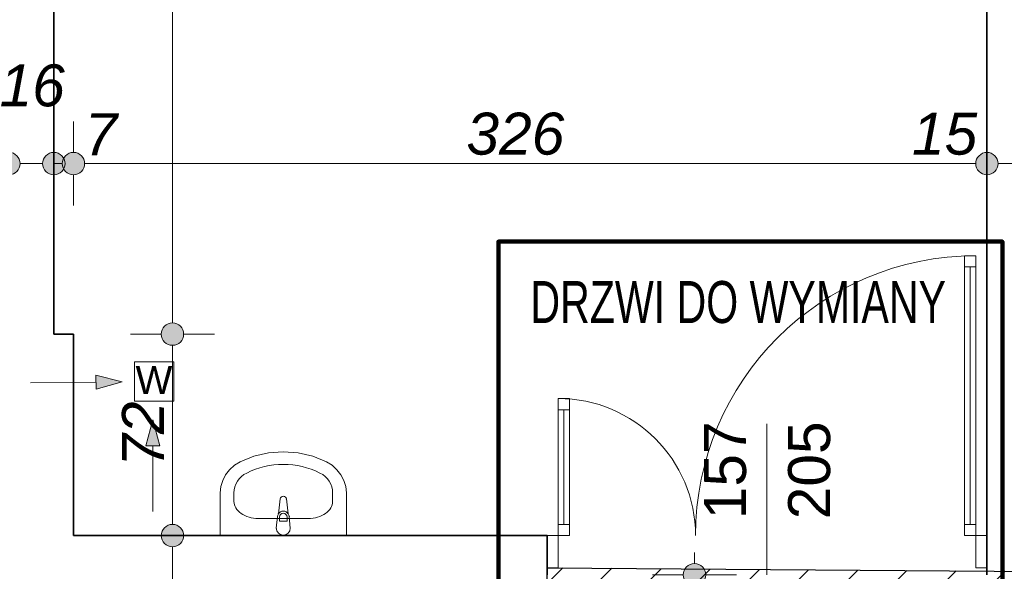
# Model space of a CAD drawing. Header units: millimetres. Extents: x -50073 to 84772, y -78870 to -35317.
# Tile 46 of 125: x 6543 to 10057, y -56668 to -54697. Entities that reach past the tile are written whole.
import ezdxf

# ---------------------------------------------------------------- set-up
doc = ezdxf.new("R2010")
doc.units = ezdxf.units.MM
doc.header["$MEASUREMENT"] = 0
for name, color, linetype, lineweight in [('0_Nr_pióra__3', 7, 'Continuous', 20), ('Drzwi ArchiCAD_Nr_pióra__1', 7, 'Continuous', 0), ('Instalacje - Went_Klim_Nr_pióra__42', 150, 'Continuous', 13), ('Konstrukcja - Ściany zew_Nr_pióra__6', 7, 'Continuous', 35), ('Wnetrze - Sanitariaty_Nr_pióra__22', 8, 'Continuous', 13), ('Wymiarowanie - Ogólne_Nr_pióra__82', 114, 'Continuous', 13), ('Znaczniki drzwi ArchiCADa_Nr_pióra__1', 7, 'Continuous', 0), ('Znaczniki drzwi ArchiCADa_Nr_pióra__7', 7, 'Continuous', 70)]:
    doc.layers.add(name, color=color, linetype=linetype, lineweight=lineweight)
doc.layers.add('Wymiarowanie - Ogólne', color=7, linetype='Continuous')
doc.styles.add('GENERATED_STYLE_1', font='txt')
doc.styles.add('GENERATED_STYLE_3', font='txt')
doc.styles.add('GENERATED_STYLE_4', font='txt')
doc.dimstyles.new('GENERATED_STYLE__1', dxfattribs={"dimtxt": 150, "dimasz": 152, "dimexe": 0.18, "dimexo": 0, "dimgap": 0.09, "dimtad": 1, "dimlfac": 0.1, "dimzin": 0, "dimdsep": 46, "dimtxsty": 'GENERATED_STYLE_3', "dimblk": 'ARROWHEAD_11', "dimblk1": 'ARROWHEAD_11', "dimblk2": 'ARROWHEAD_11', "dimcen": 0.09, "dimclrd": 114, "dimclre": 114, "dimclrt": 114, "dimazin": 0, "dimtfac": 1, "dimtdec": 4, "dimtmove": 0, "dimatfit": 3, "dimfxl": 1, "dimtolj": 1, "dimtzin": 0, "dimarcsym": 0})
doc.dimstyles.new('GENERATED_STYLE__2', dxfattribs={"dimtxt": 150, "dimasz": 152, "dimexe": 0.18, "dimexo": 0, "dimgap": 0.09, "dimtad": 1, "dimtih": 1, "dimtoh": 1, "dimlfac": 0.1, "dimzin": 0, "dimdsep": 46, "dimtxsty": 'GENERATED_STYLE_3', "dimblk": 'ARROWHEAD_11', "dimblk1": 'ARROWHEAD_11', "dimblk2": 'ARROWHEAD_11', "dimcen": 0.09, "dimclrd": 114, "dimclre": 114, "dimclrt": 114, "dimazin": 0, "dimtfac": 1, "dimtdec": 4, "dimtmove": 0, "dimatfit": 3, "dimfxl": 1, "dimtolj": 1, "dimtzin": 0, "dimarcsym": 0})

# ---------------------------------------------------------------- blocks, each defined once
blk = doc.blocks.new('*D77')
at = {"layer": 'Wymiarowanie - Ogólne_Nr_pióra__82', "linetype": 'Continuous'}
for points in [[(-1771.8, -51100.7), (-1774.8, -51085.4), (-1783.5, -51072.4), (-1796.5, -51063.7), (-1811.8, -51060.7), (-1827.1, -51063.7), (-1840.1, -51072.4), (-1848.7, -51085.4), (-1851.8, -51100.7), (-1848.7, -51116), (-1840.1, -51129), (-1827.1, -51137.6), (-1811.8, -51140.7), (-1796.5, -51137.6), (-1783.5, -51129), (-1774.8, -51116)], [(-1771.8, -55791.4), (-1774.8, -55776.1), (-1783.5, -55763.1), (-1796.5, -55754.4), (-1811.8, -55751.4), (-1827.1, -55754.4), (-1840.1, -55763.1), (-1848.7, -55776.1), (-1851.8, -55791.4), (-1848.7, -55806.7), (-1840.1, -55819.7), (-1827.1, -55828.3), (-1811.8, -55831.4), (-1796.5, -55828.3), (-1783.5, -55819.7), (-1774.8, -55806.7)]]:
    blk.add_hatch(color=256, dxfattribs=at).paths.add_polyline_path(points)
for p, q in [((-1851.8, -51100.7), (-1961.8, -51100.7)), ((-1661.8, -51100.7), (-1771.8, -51100.7)), ((-1811.8, -55751.4), (-1811.8, -51140.7)), ((-1851.8, -55791.4), (-1961.8, -55791.4)), ((-1661.8, -55791.4), (-1771.8, -55791.4))]:
    blk.add_line(p, q, dxfattribs=at)
for centre in [(-1811.8, -51100.7), (-1811.8, -55791.4)]:
    blk.add_circle(centre, 40, dxfattribs=at)
at = {"layer": 'Wymiarowanie - Ogólne_Nr_pióra__82', "insert": (-1841.8, -53616.8), "char_height": 150, "attachment_point": 7, "rotation": 90, "style": 'GENERATED_STYLE_3'}
blk.add_mtext('\\A1;{\\fArial|b0|i1|c238|p38;469}', dxfattribs=at)
blk = doc.blocks.new('ARROWHEAD_11')
at = {"color": 0, "linetype": 'Continuous', "lineweight": 0}
blk.add_line((0, 0), (-1, 0), dxfattribs=at)
at = {"color": 0, "linetype": 'Continuous', "lineweight": 0, "const_width": 0.25, "flags": 128}
blk.add_lwpolyline([(-0.125, 0, 1), (0.125, 0, 1)], format="xyb", close=True, dxfattribs=at)
blk = doc.blocks.new('*D151')
at = {"layer": 'Wymiarowanie - Ogólne_Nr_pióra__82', "linetype": 'Continuous'}
for points in [[(-2271.8, -37650.7), (-2274.8, -37635.4), (-2283.5, -37622.4), (-2296.5, -37613.7), (-2311.8, -37610.7), (-2327.1, -37613.7), (-2340.1, -37622.4), (-2348.7, -37635.4), (-2351.8, -37650.7), (-2348.7, -37666), (-2340.1, -37679), (-2327.1, -37687.6), (-2311.8, -37690.7), (-2296.5, -37687.6), (-2283.5, -37679), (-2274.8, -37666)], [(-2271.8, -57097.7), (-2274.8, -57082.4), (-2283.5, -57069.4), (-2296.5, -57060.7), (-2311.8, -57057.7), (-2327.1, -57060.7), (-2340.1, -57069.4), (-2348.7, -57082.4), (-2351.8, -57097.7), (-2348.7, -57113), (-2340.1, -57125.9), (-2327.1, -57134.6), (-2311.8, -57137.7), (-2296.5, -57134.6), (-2283.5, -57125.9), (-2274.8, -57113)]]:
    blk.add_hatch(color=256, dxfattribs=at).paths.add_polyline_path(points)
for p, q in [((-2311.8, -37610.7), (-2311.8, -37570.7)), ((-2351.8, -37650.7), (-2461.8, -37650.7)), ((-2161.8, -37650.7), (-2271.8, -37650.7)), ((-2311.8, -57057.7), (-2311.8, -37690.7)), ((-2351.8, -57097.7), (-2461.8, -57097.7)), ((-2161.8, -57097.7), (-2271.8, -57097.7)), ((-2311.8, -57177.7), (-2311.8, -57137.7))]:
    blk.add_line(p, q, dxfattribs=at)
for centre in [(-2311.8, -37650.7), (-2311.8, -57097.7)]:
    blk.add_circle(centre, 40, dxfattribs=at)
at = {"layer": 'Wymiarowanie - Ogólne_Nr_pióra__82', "insert": (-2341.8, -47716.3), "char_height": 150, "attachment_point": 7, "rotation": 90, "style": 'GENERATED_STYLE_3'}
blk.add_mtext('\\A1;{\\fArial|b0|i1|c238|p38;1\xa0944,7}', dxfattribs=at)
blk = doc.blocks.new('*D389')
at = {"layer": 'Wymiarowanie - Ogólne_Nr_pióra__82', "linetype": 'Continuous'}
for points in [[(5864.6, -55211.5), (5861.6, -55196.2), (5852.9, -55183.2), (5839.9, -55174.6), (5824.6, -55171.5), (5809.3, -55174.6), (5796.3, -55183.2), (5787.6, -55196.2), (5784.6, -55211.5), (5787.6, -55226.8), (5796.3, -55239.8), (5809.3, -55248.5), (5824.6, -55251.5), (5839.9, -55248.5), (5852.9, -55239.8), (5861.6, -55226.8)], [(6544.6, -55211.5), (6541.6, -55196.2), (6532.9, -55183.2), (6519.9, -55174.6), (6504.6, -55171.5), (6489.3, -55174.6), (6476.3, -55183.2), (6467.6, -55196.2), (6464.6, -55211.5), (6467.6, -55226.8), (6476.3, -55239.8), (6489.3, -55248.5), (6504.6, -55251.5), (6519.9, -55248.5), (6532.9, -55239.8), (6541.6, -55226.8)]]:
    blk.add_hatch(color=256, dxfattribs=at).paths.add_polyline_path(points)
for p, q in [((5824.6, -55171.5), (5824.6, -55061.5)), ((6504.6, -55171.5), (6504.6, -55061.5)), ((5864.6, -55211.5), (6464.6, -55211.5)), ((5824.6, -55361.5), (5824.6, -55251.5)), ((6504.6, -55361.5), (6504.6, -55251.5))]:
    blk.add_line(p, q, dxfattribs=at)
for centre in [(5824.6, -55211.5), (6504.6, -55211.5)]:
    blk.add_circle(centre, 40, dxfattribs=at)
at = {"layer": 'Wymiarowanie - Ogólne_Nr_pióra__82', "char_height": 150, "attachment_point": 7, "style": 'GENERATED_STYLE_3'}
for s, insert in [('\\A1;{\\fArial|b0|i1|c238|p38;16}', (6470.8, -55009)), ('\\A1;{\\fArial|b0|i1|c238|p38;68}', (6050.8, -55181.5))]:
    blk.add_mtext(s, dxfattribs=dict(at, insert=insert))
blk = doc.blocks.new('*D390')
at = {"layer": 'Wymiarowanie - Ogólne_Nr_pióra__82', "linetype": 'Continuous'}
for points in [[(6544.6, -55211.5), (6541.6, -55196.2), (6532.9, -55183.2), (6519.9, -55174.6), (6504.6, -55171.5), (6489.3, -55174.6), (6476.3, -55183.2), (6467.6, -55196.2), (6464.6, -55211.5), (6467.6, -55226.8), (6476.3, -55239.8), (6489.3, -55248.5), (6504.6, -55251.5), (6519.9, -55248.5), (6532.9, -55239.8), (6541.6, -55226.8)], [(6704.6, -55211.5), (6701.6, -55196.2), (6692.9, -55183.2), (6679.9, -55174.6), (6664.6, -55171.5), (6649.3, -55174.6), (6636.3, -55183.2), (6627.6, -55196.2), (6624.6, -55211.5), (6627.6, -55226.8), (6636.3, -55239.8), (6649.3, -55248.5), (6664.6, -55251.5), (6679.9, -55248.5), (6692.9, -55239.8), (6701.6, -55226.8)]]:
    blk.add_hatch(color=256, dxfattribs=at).paths.add_polyline_path(points)
for p, q in [((6504.6, -55171.5), (6504.6, -55061.5)), ((6664.6, -55171.5), (6664.6, -55061.5)), ((6544.6, -55211.5), (6624.6, -55211.5)), ((6504.6, -55361.5), (6504.6, -55251.5)), ((6664.6, -55361.5), (6664.6, -55251.5))]:
    blk.add_line(p, q, dxfattribs=at)
for centre in [(6504.6, -55211.5), (6664.6, -55211.5)]:
    blk.add_circle(centre, 40, dxfattribs=at)
blk = doc.blocks.new('*D391')
at = {"layer": 'Wymiarowanie - Ogólne_Nr_pióra__82', "linetype": 'Continuous'}
for points in [[(6704.6, -55211.5), (6701.6, -55196.2), (6692.9, -55183.2), (6679.9, -55174.6), (6664.6, -55171.5), (6649.3, -55174.6), (6636.3, -55183.2), (6627.6, -55196.2), (6624.6, -55211.5), (6627.6, -55226.8), (6636.3, -55239.8), (6649.3, -55248.5), (6664.6, -55251.5), (6679.9, -55248.5), (6692.9, -55239.8), (6701.6, -55226.8)], [(6774.6, -55211.5), (6771.6, -55196.2), (6762.9, -55183.2), (6749.9, -55174.6), (6734.6, -55171.5), (6719.3, -55174.6), (6706.3, -55183.2), (6697.6, -55196.2), (6694.6, -55211.5), (6697.6, -55226.8), (6706.3, -55239.8), (6719.3, -55248.5), (6734.6, -55251.5), (6749.9, -55248.5), (6762.9, -55239.8), (6771.6, -55226.8)]]:
    blk.add_hatch(color=256, dxfattribs=at).paths.add_polyline_path(points)
for p, q in [((6664.6, -55171.5), (6664.6, -55061.5)), ((6734.6, -55171.5), (6734.6, -55061.5)), ((6664.6, -55211.5), (6694.6, -55211.5)), ((6664.6, -55361.5), (6664.6, -55251.5)), ((6734.6, -55361.5), (6734.6, -55251.5))]:
    blk.add_line(p, q, dxfattribs=at)
for centre in [(6664.6, -55211.5), (6734.6, -55211.5)]:
    blk.add_circle(centre, 40, dxfattribs=at)
blk = doc.blocks.new('*D392')
at = {"layer": 'Wymiarowanie - Ogólne_Nr_pióra__82', "linetype": 'Continuous'}
for points in [[(6774.6, -55211.5), (6771.6, -55196.2), (6762.9, -55183.2), (6749.9, -55174.6), (6734.6, -55171.5), (6719.3, -55174.6), (6706.3, -55183.2), (6697.6, -55196.2), (6694.6, -55211.5), (6697.6, -55226.8), (6706.3, -55239.8), (6719.3, -55248.5), (6734.6, -55251.5), (6749.9, -55248.5), (6762.9, -55239.8), (6771.6, -55226.8)], [(10034.6, -55211.5), (10031.6, -55196.2), (10022.9, -55183.2), (10009.9, -55174.6), (9994.6, -55171.5), (9979.3, -55174.6), (9966.3, -55183.2), (9957.6, -55196.2), (9954.6, -55211.5), (9957.6, -55226.8), (9966.3, -55239.8), (9979.3, -55248.5), (9994.6, -55251.5), (10009.9, -55248.5), (10022.9, -55239.8), (10031.6, -55226.8)]]:
    blk.add_hatch(color=256, dxfattribs=at).paths.add_polyline_path(points)
for p, q in [((6734.6, -55171.5), (6734.6, -55061.5)), ((9994.6, -55171.5), (9994.6, -55061.5)), ((6774.6, -55211.5), (9954.6, -55211.5)), ((6734.6, -55361.5), (6734.6, -55251.5)), ((9994.6, -55361.5), (9994.6, -55251.5))]:
    blk.add_line(p, q, dxfattribs=at)
for centre in [(6734.6, -55211.5), (9994.6, -55211.5)]:
    blk.add_circle(centre, 40, dxfattribs=at)
at = {"layer": 'Wymiarowanie - Ogólne_Nr_pióra__82', "char_height": 150, "attachment_point": 7, "style": 'GENERATED_STYLE_3'}
for s, insert in [('\\A1;{\\fArial|b0|i1|c238|p38;7}', (6774.6, -55181.5)), ('\\A1;{\\fArial|b0|i1|c238|p38;326}', (8136.9, -55181.5)), ('\\A1;{\\fArial|b0|i1|c238|p38;15}', (9726.9, -55181.5))]:
    blk.add_mtext(s, dxfattribs=dict(at, insert=insert))
blk = doc.blocks.new('*D393')
at = {"layer": 'Wymiarowanie - Ogólne_Nr_pióra__82', "linetype": 'Continuous'}
for points in [[(10034.6, -55211.5), (10031.6, -55196.2), (10022.9, -55183.2), (10009.9, -55174.6), (9994.6, -55171.5), (9979.3, -55174.6), (9966.3, -55183.2), (9957.6, -55196.2), (9954.6, -55211.5), (9957.6, -55226.8), (9966.3, -55239.8), (9979.3, -55248.5), (9994.6, -55251.5), (10009.9, -55248.5), (10022.9, -55239.8), (10031.6, -55226.8)], [(10184.6, -55211.5), (10181.6, -55196.2), (10172.9, -55183.2), (10159.9, -55174.6), (10144.6, -55171.5), (10129.3, -55174.6), (10116.3, -55183.2), (10107.6, -55196.2), (10104.6, -55211.5), (10107.6, -55226.8), (10116.3, -55239.8), (10129.3, -55248.5), (10144.6, -55251.5), (10159.9, -55248.5), (10172.9, -55239.8), (10181.6, -55226.8)]]:
    blk.add_hatch(color=256, dxfattribs=at).paths.add_polyline_path(points)
for p, q in [((9994.6, -55171.5), (9994.6, -55061.5)), ((10144.6, -55171.5), (10144.6, -55061.5)), ((10034.6, -55211.5), (10104.6, -55211.5)), ((9994.6, -55361.5), (9994.6, -55251.5)), ((10144.6, -55361.5), (10144.6, -55251.5))]:
    blk.add_line(p, q, dxfattribs=at)
for centre in [(9994.6, -55211.5), (10144.6, -55211.5)]:
    blk.add_circle(centre, 40, dxfattribs=at)
blk = doc.blocks.new('*D489')
at = {"layer": 'Wymiarowanie - Ogólne_Nr_pióra__82', "linetype": 'Continuous'}
for points in [[(7127.8, -56540.6), (7124.8, -56525.3), (7116.1, -56512.4), (7103.1, -56503.7), (7087.8, -56500.6), (7072.5, -56503.7), (7059.5, -56512.4), (7050.9, -56525.3), (7047.8, -56540.6), (7050.9, -56555.9), (7059.5, -56568.9), (7072.5, -56577.6), (7087.8, -56580.6), (7103.1, -56577.6), (7116.1, -56568.9), (7124.8, -56555.9)], [(7127.8, -57660.7), (7124.8, -57645.4), (7116.1, -57632.4), (7103.1, -57623.7), (7087.8, -57620.7), (7072.5, -57623.7), (7059.5, -57632.4), (7050.9, -57645.4), (7047.8, -57660.7), (7050.9, -57676), (7059.5, -57689), (7072.5, -57697.6), (7087.8, -57700.7), (7103.1, -57697.6), (7116.1, -57689), (7124.8, -57676)]]:
    blk.add_hatch(color=256, dxfattribs=at).paths.add_polyline_path(points)
for p, q in [((7047.8, -56540.6), (6937.8, -56540.6)), ((7237.8, -56540.6), (7127.8, -56540.6)), ((7087.8, -57620.7), (7087.8, -56580.6)), ((7047.8, -57660.7), (6937.8, -57660.7)), ((7237.8, -57660.7), (7127.8, -57660.7))]:
    blk.add_line(p, q, dxfattribs=at)
for centre in [(7087.8, -56540.6), (7087.8, -57660.7)]:
    blk.add_circle(centre, 40, dxfattribs=at)
at = {"layer": 'Wymiarowanie - Ogólne_Nr_pióra__82', "insert": (7057.8, -57263.9), "char_height": 150, "attachment_point": 7, "rotation": 90, "style": 'GENERATED_STYLE_3'}
blk.add_mtext('\\A1;{\\fArial|b0|i1|c238|p38;112}', dxfattribs=at)
blk = doc.blocks.new('*D490')
at = {"layer": 'Wymiarowanie - Ogólne_Nr_pióra__82', "linetype": 'Continuous'}
for points in [[(7127.8, -55820.6), (7124.8, -55805.3), (7116.1, -55792.4), (7103.1, -55783.7), (7087.8, -55780.6), (7072.5, -55783.7), (7059.5, -55792.4), (7050.9, -55805.3), (7047.8, -55820.6), (7050.9, -55835.9), (7059.5, -55848.9), (7072.5, -55857.6), (7087.8, -55860.6), (7103.1, -55857.6), (7116.1, -55848.9), (7124.8, -55835.9)], [(7127.8, -56540.6), (7124.8, -56525.3), (7116.1, -56512.4), (7103.1, -56503.7), (7087.8, -56500.6), (7072.5, -56503.7), (7059.5, -56512.4), (7050.9, -56525.3), (7047.8, -56540.6), (7050.9, -56555.9), (7059.5, -56568.9), (7072.5, -56577.6), (7087.8, -56580.6), (7103.1, -56577.6), (7116.1, -56568.9), (7124.8, -56555.9)]]:
    blk.add_hatch(color=256, dxfattribs=at).paths.add_polyline_path(points)
for p, q in [((7047.8, -55820.6), (6937.8, -55820.6)), ((7237.8, -55820.6), (7127.8, -55820.6)), ((7087.8, -56500.6), (7087.8, -55860.6)), ((7047.8, -56540.6), (6937.8, -56540.6)), ((7237.8, -56540.6), (7127.8, -56540.6))]:
    blk.add_line(p, q, dxfattribs=at)
for centre in [(7087.8, -55820.6), (7087.8, -56540.6)]:
    blk.add_circle(centre, 40, dxfattribs=at)
at = {"layer": 'Wymiarowanie - Ogólne_Nr_pióra__82', "insert": (7057.8, -56294.5), "char_height": 150, "attachment_point": 7, "rotation": 90, "style": 'GENERATED_STYLE_3'}
blk.add_mtext('\\A1;{\\fArial|b0|i1|c238|p38;72}', dxfattribs=at)
blk = doc.blocks.new('*D491')
at = {"layer": 'Wymiarowanie - Ogólne_Nr_pióra__82', "linetype": 'Continuous'}
for points in [[(7127.8, -51640.7), (7124.8, -51625.4), (7116.1, -51612.4), (7103.1, -51603.7), (7087.8, -51600.7), (7072.5, -51603.7), (7059.5, -51612.4), (7050.9, -51625.4), (7047.8, -51640.7), (7050.9, -51656), (7059.5, -51669), (7072.5, -51677.6), (7087.8, -51680.7), (7103.1, -51677.6), (7116.1, -51669), (7124.8, -51656)], [(7127.8, -55820.6), (7124.8, -55805.3), (7116.1, -55792.4), (7103.1, -55783.7), (7087.8, -55780.6), (7072.5, -55783.7), (7059.5, -55792.4), (7050.9, -55805.3), (7047.8, -55820.6), (7050.9, -55835.9), (7059.5, -55848.9), (7072.5, -55857.6), (7087.8, -55860.6), (7103.1, -55857.6), (7116.1, -55848.9), (7124.8, -55835.9)]]:
    blk.add_hatch(color=256, dxfattribs=at).paths.add_polyline_path(points)
for p, q in [((7087.8, -51600.7), (7087.8, -51560.7)), ((7047.8, -51640.7), (6937.8, -51640.7)), ((7237.8, -51640.7), (7127.8, -51640.7)), ((7087.8, -55780.6), (7087.8, -51680.7)), ((7047.8, -55820.6), (6937.8, -55820.6)), ((7237.8, -55820.6), (7127.8, -55820.6))]:
    blk.add_line(p, q, dxfattribs=at)
for centre in [(7087.8, -51640.7), (7087.8, -55820.6)]:
    blk.add_circle(centre, 40, dxfattribs=at)
at = {"layer": 'Wymiarowanie - Ogólne_Nr_pióra__82', "insert": (7057.8, -53901.4), "char_height": 150, "attachment_point": 7, "rotation": 90, "style": 'GENERATED_STYLE_3'}
blk.add_mtext('\\A1;{\\fArial|b0|i1|c238|p38;418}', dxfattribs=at)
blk = doc.blocks.new('*D520')
at = {"layer": 'Wymiarowanie - Ogólne_Nr_pióra__82', "linetype": 'Continuous'}
for points in [[(8990.9, -56680.6), (8987.8, -56665.3), (8979.2, -56652.4), (8966.2, -56643.7), (8950.9, -56640.6), (8935.6, -56643.7), (8922.6, -56652.4), (8913.9, -56665.3), (8910.9, -56680.6), (8913.9, -56695.9), (8922.6, -56708.9), (8935.6, -56717.6), (8950.9, -56720.6), (8966.2, -56717.6), (8979.2, -56708.9), (8987.8, -56695.9)], [(8990.9, -56810.7), (8987.8, -56795.4), (8979.2, -56782.4), (8966.2, -56773.7), (8950.9, -56770.7), (8935.6, -56773.7), (8922.6, -56782.4), (8913.9, -56795.4), (8910.9, -56810.7), (8913.9, -56826), (8922.6, -56839), (8935.6, -56847.6), (8950.9, -56850.7), (8966.2, -56847.6), (8979.2, -56839), (8987.8, -56826)]]:
    blk.add_hatch(color=256, dxfattribs=at).paths.add_polyline_path(points)
for p, q in [((8950.9, -56640.6), (8950.9, -56600.6)), ((8910.9, -56680.6), (8800.9, -56680.6)), ((9100.9, -56680.6), (8990.9, -56680.6)), ((8950.9, -56770.7), (8950.9, -56720.6)), ((8910.9, -56810.7), (8800.9, -56810.7)), ((9100.9, -56810.7), (8990.9, -56810.7))]:
    blk.add_line(p, q, dxfattribs=at)
for centre in [(8950.9, -56680.6), (8950.9, -56810.7)]:
    blk.add_circle(centre, 40, dxfattribs=at)

msp = doc.modelspace()

# ---------------------------------------------------------------- hatches: boundary and pattern name
h = msp.add_hatch()
h.set_pattern_fill('ANSI31', color=6, scale=1000)
h.set_pattern_definition([(45, (-50072.86, -74020.64), (-88.38835, 88.38835), [])])
h.paths.add_polyline_path([(2644.596, -62100.641), (7974.596, -62100.641), (7974.596, -64220.641), (9744.596, -64270.641), (21114.596, -64270.641), (21114.596, -74020.641), (27274.596, -74020.641), (27274.596, -71940.641), (25294.596, -71940.641), (24264.596, -71000.641), (24264.596, -63210.678), (23794.596, -63210.678), (23794.596, -61870.678), (26194.596, -61870.678), (26194.596, -56680.641), (24594.623, -56680.641), (24594.623, -58720.641), (22604.596, -58720.641), (22604.596, -56680.641), (19225.623, -56680.641), (19225.623, -58710.678), (17495.623, -58710.678), (11774.623, -58710.678), (11774.623, -56680.641), (8425.623, -56655.641), (8425.623, -58710.678), (4584.623, -58710.678), (4584.623, -56660.641), (2644.596, -56660.641)])
h.paths.add_polyline_path([(15447.036, -61501.268), (13419.007, -61501.268), (13419.007, -61271.05), (15447.036, -61271.05)], flags=24)
at = {"layer": 'Instalacje - Went_Klim_Nr_pióra__42', "linetype": 'Continuous'}
for points in [[(6908.577, -55990.903), (6815.033, -55966.827), (6815.528, -56016.825)], [(7018.288, -56126.704), (6993.288, -56220.005), (7043.288, -56220.005)]]:
    msp.add_hatch(color=256, dxfattribs=at).paths.add_polyline_path(points)

# ---------------------------------------------------------------- linework, layer by layer
at = {"color": 10, "lineweight": 106}
msp.add_lwpolyline([(8251.078, -56778.449), (10050.011, -56778.449), (10050.011, -55490.07), (8251.078, -55490.07)], close=True, dxfattribs=at)
at = {"color": 6}
msp.add_lwpolyline([(9744.596, -64270.641), (7974.596, -64220.641), (7974.596, -62100.641), (2644.596, -62100.641), (2644.596, -56660.641), (4584.623, -56660.641), (4584.623, -58710.678), (8425.623, -58710.678), (8425.623, -56655.641), (11774.623, -56680.641), (11774.623, -58710.678), (17495.623, -58710.678), (19225.623, -58710.678), (19225.623, -56680.641), (22604.596, -56680.641)], dxfattribs=at)
msp.add_lwpolyline([(9744.596, -64270.641), (7974.596, -64220.641), (7974.596, -62100.641), (2644.596, -62100.641), (2644.596, -56660.641), (4584.623, -56660.641), (4584.623, -58710.678), (8425.623, -58710.678), (8425.623, -56655.641), (11774.623, -56680.641), (11774.623, -58710.678), (17495.623, -58710.678), (19225.623, -58710.678), (19225.623, -56680.641), (22604.596, -56680.641)], dxfattribs=at)
at = {"layer": 'Drzwi ArchiCAD_Nr_pióra__1', "linetype": 'Continuous'}
for p, q in [((9914.596, -55580.641), (9914.596, -55540.641)), ((9914.596, -55540.641), (9954.596, -55540.641)), ((9954.596, -55540.641), (9954.596, -55580.641)), ((9914.596, -55580.641), (9934.596, -55580.641)), ((9914.596, -56500.641), (9914.596, -55580.641)), ((9954.596, -55580.641), (9914.596, -55580.641)), ((9934.596, -55580.641), (9954.596, -55580.641)), ((9934.596, -56500.641), (9934.596, -55580.641)), ((9934.596, -55580.641), (9934.596, -56500.641)), ((9934.596, -55580.641), (9934.596, -56500.641)), ((9954.596, -55580.641), (9954.596, -56500.641)), ((8464.596, -56050.641), (8464.596, -56090.641)), ((8504.596, -56050.641), (8464.596, -56050.641)), ((8504.596, -56090.641), (8504.596, -56050.641)), ((8464.596, -56090.641), (8464.596, -56500.641)), ((8484.596, -56090.641), (8464.596, -56090.641)), ((8464.596, -56090.641), (8504.596, -56090.641)), ((8484.596, -56500.641), (8484.596, -56090.641)), ((8484.596, -56090.641), (8484.596, -56500.641)), ((8504.596, -56090.641), (8484.596, -56090.641)), ((8484.596, -56090.641), (8484.596, -56500.641)), ((8504.596, -56500.641), (8504.596, -56090.641)), ((8464.596, -56500.641), (8484.596, -56500.641)), ((8504.596, -56500.641), (8464.596, -56500.641)), ((8464.596, -56500.641), (8464.596, -56540.641)), ((8484.596, -56500.641), (8504.596, -56500.641)), ((8504.596, -56540.641), (8504.596, -56500.641)), ((9934.596, -56500.641), (9914.596, -56500.641)), ((9914.596, -56540.641), (9914.596, -56500.641)), ((9914.596, -56500.641), (9954.596, -56500.641)), ((9954.596, -56500.641), (9934.596, -56500.641)), ((9954.596, -56500.641), (9954.596, -56540.641)), ((8464.596, -56540.641), (8424.596, -56540.641)), ((8424.596, -56540.641), (8424.596, -56655.641)), ((8424.596, -56540.641), (8424.596, -56655.641)), ((8464.596, -56655.641), (8464.596, -56540.641)), ((8464.596, -56540.641), (8504.596, -56540.641)), ((9954.596, -56540.641), (9914.596, -56540.641)), ((9994.596, -56540.641), (9954.596, -56540.641)), ((9954.596, -56540.641), (9954.596, -56655.641)), ((9994.596, -56655.641), (9994.596, -56540.641)), ((9994.596, -56540.641), (9994.596, -56655.641)), ((8424.596, -56655.641), (8464.596, -56655.641)), ((9954.596, -56655.641), (9994.596, -56655.641))]:
    msp.add_line(p, q, dxfattribs=at)
for centre, radius, start, end in [((9954.596, -56540.641), 1000, 90, 180), ((8464.596, -56540.641), 490, 0, 90)]:
    msp.add_arc(centre, radius, start, end, dxfattribs=at)
at = {"layer": 'Instalacje - Went_Klim_Nr_pióra__42', "linetype": 'Continuous'}
for p, q in [((6952.917, -55919.736), (7092.917, -55919.736)), ((6952.917, -56059.736), (6952.917, -55919.736)), ((7092.917, -55919.736), (7092.917, -56059.736)), ((6908.577, -55990.903), (6815.033, -55966.827)), ((6815.528, -56016.825), (6815.033, -55966.827)), ((6580.901, -55994.146), (6815.28, -55991.826)), ((6908.577, -55990.903), (6815.528, -56016.825)), ((7092.917, -56059.736), (6952.917, -56059.736)), ((7018.288, -56126.704), (6993.288, -56220.005)), ((7018.288, -56126.704), (7043.288, -56220.005)), ((7043.288, -56220.005), (6993.288, -56220.005)), ((7018.288, -56454.396), (7018.288, -56220.005))]:
    msp.add_line(p, q, dxfattribs=at)
at = {"layer": 'Konstrukcja - Ściany zew_Nr_pióra__6', "linetype": 'Continuous'}
for p, q in [((8424.596, -56540.641), (8424.596, -56655.641)), ((9994.596, -56540.641), (9994.596, -56655.641)), ((8424.596, -56655.641), (8424.596, -56680.641)), ((9994.596, -56655.641), (9994.596, -56680.641))]:
    msp.add_line(p, q, dxfattribs=at)
at = {"layer": 'Konstrukcja - Ściany zew_Nr_pióra__6', "linetype": 'Continuous', "flags": 128}
for points in [[(6664.596, -55820.641), (6664.596, -51640.678)], [(9994.596, -51640.678), (9994.596, -56540.641)], [(6734.596, -55820.641), (6664.596, -55820.641)], [(6734.596, -56540.641), (6734.596, -55820.641)], [(8424.596, -56540.641), (6734.596, -56540.641)]]:
    msp.add_lwpolyline(points, dxfattribs=at)
at = {"layer": 'Wnetrze - Sanitariaty_Nr_pióra__22', "linetype": 'Continuous'}
for p, q in [((7378.513, -56256.953), (7430.279, -56244.754)), ((7430.279, -56244.754), (7483.5, -56240.65)), ((7483.5, -56240.65), (7536.721, -56244.754)), ((7536.721, -56244.754), (7588.486, -56256.953)), ((7291.868, -56305.037), (7309.386, -56289.401)), ((7309.386, -56289.401), (7329.619, -56276.914)), ((7329.619, -56276.914), (7378.513, -56256.953)), ((7588.486, -56256.953), (7637.38, -56276.914)), ((7637.38, -56276.914), (7657.614, -56289.401)), ((7657.614, -56289.401), (7675.132, -56305.037)), ((7267.115, -56343.67), (7277.626, -56323.321)), ((7277.626, -56323.321), (7291.868, -56305.037)), ((7675.132, -56305.037), (7689.374, -56323.321)), ((7689.374, -56323.321), (7699.885, -56343.67)), ((7260.671, -56365.433), (7267.115, -56343.67)), ((7699.885, -56343.67), (7706.329, -56365.433)), ((7258.5, -56387.914), (7260.671, -56365.433)), ((7258.5, -56540.641), (7258.5, -56387.914)), ((7307.413, -56418.459), (7307.413, -56387.914)), ((7659.587, -56418.459), (7659.587, -56387.914)), ((7706.329, -56365.433), (7708.5, -56387.914)), ((7708.5, -56387.914), (7708.5, -56540.641)), ((7465.77, -56462.63), (7472.4, -56409.696)), ((7494.6, -56409.696), (7501.23, -56462.63)), ((7572.619, -56479.096), (7394.38, -56479.096)), ((7458.5, -56514.096), (7462.5, -56472.143)), ((7469.9, -56474.315), (7469.9, -56489.185)), ((7469.9, -56489.185), (7497.1, -56489.185)), ((7497.1, -56489.185), (7497.1, -56474.315)), ((7504.5, -56472.143), (7508.5, -56514.096)), ((7708.5, -56540.641), (7258.5, -56540.641))]:
    msp.add_line(p, q, dxfattribs=at)
for centre, radius, start, end in [((7483.5, -56411.086), 11.187, 7.138925, 172.861075), ((7483.5, -56474.043), 21.086, 147.228975, 174.830393), ((7483.5, -56474.043), 21.086, 32.771025, 147.228975), ((7483.5, -56474.315), 13.6, 0, 180), ((7483.5, -56474.043), 21.086, 5.169607, 32.771025), ((7483.5, -56514.096), 25, 180, 0)]:
    msp.add_arc(centre, radius, start, end, dxfattribs=at)
for centre, major_axis, ratio, start_param, end_param in [((7483.5, -56540.641), (273.913, 0), 0.92929293, 1.07382149, 2.06777117), ((7394.361, -56387.914), (86.948, 0), 0.92929293, 2.06777116, 3.14159265), ((7572.639, -56387.914), (86.948, 0), 0.92929293, 0, 1.0738215), ((7394.478, -56418.459), (87.049, 0), 0.69657392, 3.14159265, 4.71238898), ((7572.522, -56418.459), (87.049, 0), 0.69657392, 4.71238898, 6.28318531)]:
    msp.add_ellipse(centre, major_axis=major_axis, ratio=ratio, start_param=start_param, end_param=end_param, dxfattribs=at)
for p in [(7494.6, -56409.696), (7465.77, -56462.63), (7504.5, -56472.143), (7458.5, -56514.096)]:
    msp.add_point(p, dxfattribs=at)
at = {"layer": 'Znaczniki drzwi ArchiCADa_Nr_pióra__1', "linetype": 'Continuous'}
msp.add_line((9209.596, -56140.641), (9209.596, -56680.641), dxfattribs=at)

# ---------------------------------------------------------------- texts
at = {"layer": '0_Nr_pióra__3', "linetype": 'Continuous', "insert": (9106.893, -55630.967), "char_height": 150, "attachment_point": 2, "style": 'GENERATED_STYLE_4'}
msp.add_mtext('{\\A1;\\fArial|b0|i0|c0|p34;\\W0.7;\\C10;\\fArial|b0|i0|c238|p34;DRZWI DO WYMIANY}', dxfattribs=at)
at = {"layer": 'Instalacje - Went_Klim_Nr_pióra__42', "linetype": 'Continuous', "insert": (7087.831, -55984.022), "char_height": 100, "attachment_point": 6, "style": 'GENERATED_STYLE_1'}
msp.add_mtext('\\A1;{\\fArial|b0|i0|c238|p38;W}', dxfattribs=at)
at = {"layer": 'Znaczniki drzwi ArchiCADa_Nr_pióra__7', "char_height": 150, "attachment_point": 7, "rotation": 90, "style": 'GENERATED_STYLE_1'}
for s, insert in [('\\A1;{\\fArial|b0|i0|c238|p38;157}', (9137.065, -56482.127)), ('\\A1;{\\fArial|b0|i0|c238|p38;205}', (9437.065, -56482.127))]:
    msp.add_mtext(s, dxfattribs=dict(at, insert=insert))

# ---------------------------------------------------------------- dimensions: what is measured, and where the dimension line sits
at = {"layer": 'Wymiarowanie - Ogólne', "color": 114, "linetype": 'Continuous', "lineweight": 13}
for base, p1, p2, picture, middle in [((-2311.788, -37650.678), (-290.972, -57097.659), (27794.596, -37650.678), '*D151', (-2416.788, -47374.168)), ((7087.831, -51640.678), (6734.596, -55820.641), (6664.596, -51640.678), '*D491', (6982.831, -53730.66)), ((7087.831, -55820.641), (6863.169, -56540.641), (6734.596, -55820.641), '*D490', (6982.831, -56180.641)), ((7087.831, -56540.641), (6679.596, -57660.674), (6863.169, -56540.641), '*D489', (6982.831, -57100.658)), ((8950.885, -56680.641), (8424.596, -56810.678), (8424.596, -56680.641), '*D520', (8845.885, -56964.507))]:
    dim = msp.add_linear_dim(base=base, p1=p1, p2=p2, angle=90, dimstyle='GENERATED_STYLE__1', dxfattribs=at)
    dim.commit()
    dim.dimension.update_dxf_attribs({"geometry": picture, "text_midpoint": middle, "dimtype": 160, "text_rotation": 90})
dim = msp.add_linear_dim(base=(-1811.788, -51100.678), p1=(209.028, -55791.388), p2=(28344.596, -51100.678), angle=90, text='469', dimstyle='GENERATED_STYLE__1', dxfattribs=at)
dim.commit()
dim.dimension.update_dxf_attribs({"geometry": '*D77', "text_midpoint": (-1916.788, -53446.033), "dimtype": 160, "text_rotation": 90})
for base, p1, p2, picture, middle in [((6504.596, -55211.518), (5824.596, -55820.641), (6504.596, -55552.459), '*D389', (6164.596, -55106.518)), ((6664.596, -55211.518), (6504.596, -55552.459), (6664.596, -55502.279), '*D390', (6584.596, -54934.018)), ((9994.596, -55211.518), (6734.596, -55820.641), (9994.596, -54940.262), '*D392', (8307.682, -55106.518)), ((10144.596, -55211.518), (9994.596, -54940.262), (10144.596, -54930.226), '*D393', (9840.767, -55106.518)), ((6734.596, -55211.518), (6664.596, -55502.279), (6734.596, -55820.641), '*D391', (6831.511, -55106.518))]:
    dim = msp.add_linear_dim(base=base, p1=p1, p2=p2, dimstyle='GENERATED_STYLE__2', dxfattribs=at)
    dim.commit()
    dim.dimension.update_dxf_attribs({"geometry": picture, "text_midpoint": middle, "dimtype": 160})

doc.saveas('drawing.dxf')
